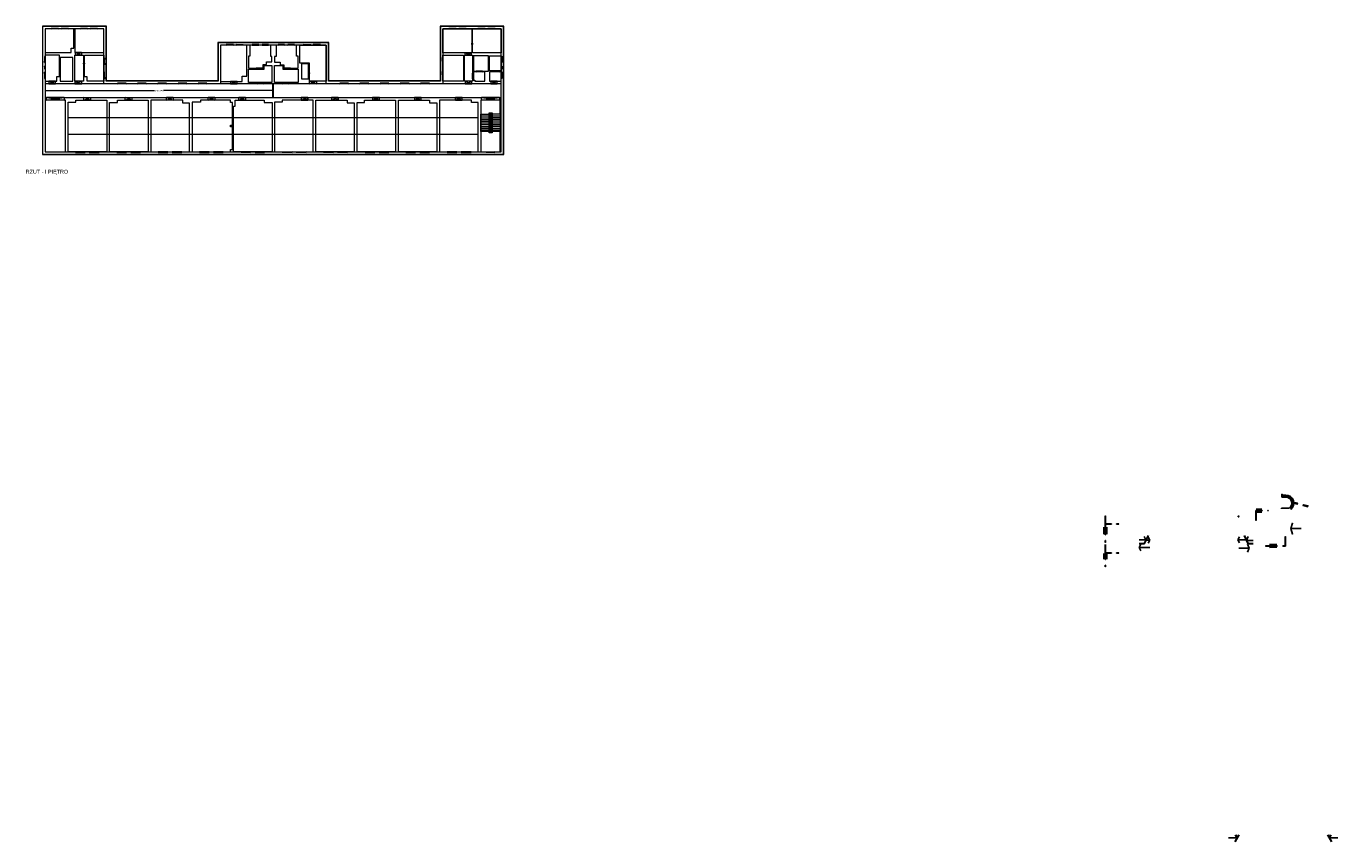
# Model space of a CAD drawing. Header units: centimetres. Extents: x -2715 to 104803, y -4848 to 32152.
# Tile 1 of 24: x 231 to 21781, y -893 to 12509. Entities that reach past the tile are written whole.
import ezdxf

# ---------------------------------------------------------------- set-up
doc = ezdxf.new("R2010")
doc.units = ezdxf.units.CM
doc.header["$MEASUREMENT"] = 0
doc.header["$PDMODE"] = 2
doc.layers.add('A-WIDOKOWE', color=4, linetype='Continuous', lineweight=25)
doc.layers.add('podkład piętro 1', color=3, linetype='Continuous', lineweight=18)
doc.styles.get("Standard").update_dxf_attribs({"font": 'arial.ttf'})
doc.styles.add('txt_1', font='ARIALN.TTF')
doc.dimstyles.get("Standard").update_dxf_attribs({"dimtxt": 0.18, "dimasz": 0.18, "dimexe": 0.18, "dimexo": 0.0625, "dimgap": 0.09, "dimtad": 0, "dimtih": 1, "dimtoh": 1, "dimdec": 4, "dimzin": 0, "dimdsep": 46, "dimtxsty": 'Standard', "dimcen": 0.09, "dimadec": 0, "dimazin": 0, "dimtfac": 1, "dimtdec": 4, "dimtofl": 0, "dimtmove": 0, "dimatfit": 3, "dimfxl": 1, "dimtolj": 1, "dimtzin": 0, "dimarcsym": 0})

# ---------------------------------------------------------------- blocks, each defined once
blk = doc.blocks.new('*D1')
at = {"color": 0, "lineweight": -2}
for p, q in [((541, 11267), (541, 11266)), ((541, 11267), (2337, 11267)), ((4281, 11267), (2486, 11267)), ((4281, 11267), (4281, 11266))]:
    blk.add_line(p, q, dxfattribs=at)
at = {"color": 0}
for points in [[(541, 11267), (541, 11267), (541, 11267)], [(4281, 11267), (4281, 11267), (4281, 11267)]]:
    blk.add_solid(points, dxfattribs=at)
at = {"layer": 'Defpoints', "color": 0}
for p in [(541, 11267), (4281, 11267), (4281, 11267)]:
    blk.add_point(p, dxfattribs=at)
at = {"color": 0, "insert": (2411, 11267), "char_height": 23, "attachment_point": 5}
blk.add_mtext('\\A1;3740.0000', dxfattribs=at)
blk = doc.blocks.new('I pietro')
at = {"color": 6}
for p, q in [((3785, 938), (3785, 1165)), ((3797, 938), (3797, 1165))]:
    blk.add_line(p, q, dxfattribs=at)
for points in [[(1054, 2110), (0, 2110), (0, 1168), (0, 0), (7584, 0), (7584, 2110), (6537, 2110), (6537, 1210), (4708, 1210), (4708, 1843), (2883, 1843), (2883, 1210), (1054, 1210)], [(3358, 1289), (3358, 1798), (2928, 1798), (2928, 1202), (3285, 1202), (3285, 1289)], [(3753, 1798), (3407, 1798), (3407, 1618), (3388, 1618), (3388, 1422), (3626, 1422), (3626, 1480), (3681, 1480), (3681, 1523), (3773, 1523), (3773, 1612), (3753, 1612)], [(4663, 1798), (4663, 1205), (4388, 1205), (4388, 1505), (4233, 1505), (4233, 1798)], [(45, 1635), (45, 1205), (238, 1205), (238, 1285), (280, 1285), (280, 1635)], [(737, 1205), (737, 1277), (692, 1277), (692, 1633), (1009, 1633), (1009, 1205)], [(3815, 1460), (3815, 1460), (3815, 1462), (3949, 1462), (3949, 1406), (4203, 1406), (4203, 1406), (4203, 1186), (3815, 1186)], [(7085, 1225), (7108, 1225), (7108, 1209), (7272, 1209), (7272, 1358), (7085, 1358)], [(7539, 1165), (45, 1165), (45, 938), (7539, 938)], [(379, 895), (45, 895), (45, 45), (379, 45)], [(551, 895), (1058, 895), (1058, 45), (423, 45), (423, 861), (551, 861)], [(1234, 895), (1737, 895), (1737, 45), (1102, 45), (1102, 859), (1234, 859)], [(2416, 847), (2306, 847), (2306, 895), (1781, 895), (1781, 45), (2416, 45)], [(2598, 895), (2598, 861), (2460, 861), (2460, 45), (3093, 45), (3093, 85), (3123, 85), (3123, 454), (3093, 454), (3093, 486), (3123, 486), (3123, 855), (3093, 855), (3093, 895)], [(4491, 895), (5008, 895), (5008, 851), (5126, 851), (5126, 45), (4491, 45)], [(5295, 895), (5805, 895), (5805, 45), (5170, 45), (5170, 854), (5295, 854)], [(5849, 895), (6361, 895), (6361, 851), (6484, 851), (6484, 45), (5849, 45)], [(7163, 856), (7050, 856), (7050, 895), (6528, 895), (6528, 45), (7163, 45)], [(7539, 895), (7207, 895), (7207, 45), (7539, 45)], [(7357, 379), (7207, 379), (7207, 664), (7357, 664)], [(7357, 379), (7374, 379), (7374, 664), (7357, 664)], [(7524, 379), (7374, 379), (7374, 669), (7524, 669)], [(7524, 379), (7207, 379), (7207, 45), (7524, 45)]]:
    blk.add_lwpolyline(points, close=True, dxfattribs=at)
at = {"color": 6, "ltscale": 0.5}
blk.add_lwpolyline([(1049, 2105), (5, 2105), (5, 1168), (5, 5), (7579, 5), (7579, 2105), (6542, 2105), (6542, 1205), (4703, 1205), (4703, 1838), (2888, 1838), (2888, 1205), (1049, 1205)], close=True, dxfattribs=at)
at = {"color": 6}
for points in [[(45, 2065), (45, 1676), (472, 1676), (472, 1750), (517, 1750), (517, 2065), (45, 2065)], [(146.5, 2065), (146.5, 2075), (265.5, 2075), (265.5, 2065), (146.5, 2065), (265.5, 2075), (146.5, 2075), (265.5, 2065)], [(310.5, 2065), (310.5, 2075), (429.5, 2075), (429.5, 2065), (310.5, 2065), (429.5, 2075), (310.5, 2075), (429.5, 2065)], [(1009, 2065), (536, 2065), (536, 1676), (1009, 1676), (1009, 2065)], [(625, 2065), (625, 2075), (743, 2075), (743, 2065), (625, 2065), (743, 2075), (625, 2075), (743, 2065)], [(788, 2065), (788, 2075), (908, 2075), (908, 2065), (788, 2065), (908, 2075), (788, 2075), (908, 2065)], [(6582, 2065), (7054, 2065), (7054, 1675), (6582, 1675), (6582, 2065)], [(6678, 2065), (6678, 2075), (6800, 2075), (6800, 2065), (6678, 2065), (6800, 2075), (6678, 2075), (6800, 2065)], [(6842, 2065), (6842, 2075), (6964, 2075), (6964, 2065), (6842, 2065), (6964, 2075), (6842, 2075), (6964, 2065)], [(7539, 2065), (7539, 1675), (7069, 1675), (7069, 2065), (7539, 2065)], [(7156, 2065), (7156, 2075), (7278, 2075), (7278, 2065), (7156, 2065), (7278, 2075), (7156, 2075), (7278, 2065)], [(7320, 2065), (7320, 2075), (7442, 2075), (7442, 2065), (7320, 2065), (7442, 2075), (7320, 2075), (7442, 2065)], [(517, 1822), (536, 1822), (536, 1918), (517, 1918), (517, 1822), (536, 1918), (517, 1918), (536, 1822)], [(3019.5, 1798.12931), (3019.5, 1808.12931), (3139.5, 1808.12931), (3139.5, 1798.12931), (3019.5, 1797.87069), (3019.5, 1797.87069), (3139.5, 1808.12931), (3019.5, 1808.12931), (3139.5, 1798.12931)], [(3183.5, 1798), (3183.5, 1808), (3301.5, 1808), (3301.5, 1798), (3183.5, 1798), (3301.5, 1808), (3301.5, 1798), (3183.5, 1808)], [(3555, 1798), (3555, 1808), (3450, 1808), (3450, 1798), (3555, 1798), (3450, 1808), (3555, 1808), (3450, 1798)], [(3718, 1798), (3718, 1808), (3613, 1808), (3613, 1798), (3718, 1798), (3613, 1808), (3718, 1808), (3613, 1798)], [(3965, 1422), (4203, 1422), (4203, 1618), (4177, 1618), (4177, 1798), (3839, 1798), (3839, 1612), (3815, 1612), (3815, 1521), (3908, 1521), (3908, 1478), (3965, 1478), (3965, 1422), (4203, 1422)], [(3873, 1798), (3873, 1808), (3978, 1808), (3978, 1798), (3873, 1798), (3978, 1808), (3873, 1808), (3978, 1798)], [(4036, 1798), (4036, 1808), (4141, 1808), (4141, 1798), (4036, 1798), (4141, 1808), (4036, 1808), (4141, 1798)], [(4287.5, 1798), (4287.5, 1808), (4409.5, 1808), (4409.5, 1798), (4287.5, 1798), (4409.5, 1808), (4409.5, 1798), (4287.5, 1808)], [(4451.5, 1798), (4451.5, 1808), (4571.5, 1808), (4571.5, 1798), (4451.5, 1798), (4571.5, 1808), (4451.5, 1808), (4571.5, 1798)], [(7054, 1810), (7069, 1810), (7069, 1906), (7054, 1906), (7054, 1810), (7069, 1906), (7054, 1906), (7069, 1810)], [(45, 1615), (35, 1615), (35, 1512), (45, 1512), (45, 1615), (35, 1615), (45, 1512), (35, 1512), (45, 1615)], [(295, 1205), (503, 1205), (503, 1594), (295, 1594), (295, 1205)], [(674, 1205), (536, 1205), (536, 1633), (674, 1633), (674, 1205)], [(546, 1633), (546, 1676), (642, 1676), (642, 1633), (546, 1633), (642, 1676), (546, 1676), (642, 1633)], [(674, 1491), (692, 1491), (692, 1491), (692, 1589), (674, 1589), (674, 1491), (692, 1589), (692, 1589), (674, 1589), (692, 1491)], [(1009, 1591), (1009, 1475), (1019, 1475), (1019, 1591), (1009, 1591), (1019, 1475), (1019, 1591), (1009, 1475)], [(6582, 1597), (6572, 1597), (6572, 1471), (6582, 1471), (6582, 1597), (6572, 1471), (6582, 1471), (6572, 1597)], [(6582, 1634), (6917, 1634), (6917, 1205), (6582, 1205), (6582, 1634)], [(7067, 1205), (6935, 1205), (6935, 1634), (7067, 1634), (7067, 1205)], [(6946, 1634), (6946, 1675), (7045, 1675), (7045, 1634), (6946, 1634), (7045, 1675), (6946, 1675), (7045, 1634), (7045, 1675)], [(7085, 1372), (7329, 1372), (7329, 1626), (7085, 1626), (7085, 1372)], [(7539, 1377), (7345, 1377), (7345, 1621), (7539, 1621), (7539, 1377)], [(7549, 1512), (7539, 1512), (7539, 1620), (7549, 1620), (7549, 1512), (7539, 1620), (7549, 1620), (7539, 1512)], [(45, 1456), (35, 1456), (35, 1409), (45, 1409), (45, 1456), (35, 1409), (45, 1409), (35, 1456)], [(45, 1356), (35, 1356), (35, 1250), (45, 1250), (45, 1356), (35, 1250), (45, 1250), (35, 1356)], [(280, 1335), (295, 1335), (295, 1443), (280, 1443), (280, 1335), (295, 1443), (280, 1443), (295, 1335)], [(1009, 1361), (1009, 1245), (1019, 1245), (1019, 1361), (1009, 1361), (1019, 1245), (1009, 1245), (1019, 1361)], [(3642, 1464), (3773, 1464), (3773, 1186), (3388, 1186), (3388, 1406), (3642, 1406), (3642, 1464)], [(3513, 1406), (3513, 1422), (3619, 1422), (3619, 1406), (3513, 1406), (3619, 1422), (3513, 1422), (3619, 1406)], [(3971, 1406), (3971, 1422), (4077, 1422), (4077, 1406), (3971, 1406), (4077, 1422), (3971, 1422), (4077, 1406)], [(4374, 1245), (4374, 1491), (4258, 1491)], [(4258, 1491), (4258, 1245), (4374, 1245), (4374, 1491), (4258, 1491)], [(4374, 1332), (4388, 1332), (4388, 1432), (4374, 1432), (4374, 1332), (4388, 1432), (4374, 1432), (4388, 1332)], [(6582, 1365), (6572, 1365), (6572, 1243), (6582, 1243), (6582, 1365), (6572, 1243), (6582, 1243), (6572, 1365)], [(7085, 1243), (7067, 1243), (7067, 1340), (7085, 1340), (7085, 1243), (7067, 1340), (7085, 1340), (7067, 1243)], [(7128, 1358), (7128, 1372), (7234, 1372), (7234, 1358), (7128, 1358), (7234, 1372), (7128, 1372), (7234, 1358)], [(7345, 1363), (7345, 1209), (7539, 1209), (7539, 1363), (7345, 1363)], [(7512, 1377), (7512, 1363), (7404, 1363), (7404, 1377), (7512, 1377), (7404, 1363), (7404, 1377), (7512, 1363)], [(7539, 1407.00006), (7539, 1456.00006), (7549, 1456.00006), (7549, 1407.00006), (7539, 1407.00006), (7549, 1456.00006), (7539, 1456.00006), (7549, 1407.00006)], [(7539, 1252.99996), (7539, 1360.99996), (7549, 1360.99996), (7549, 1252.99996), (7539, 1252.99996), (7549, 1360.99996), (7539, 1360.99996), (7549, 1252.99996)], [(107, 1205), (107, 1165), (217, 1165), (217, 1205), (107, 1205), (217, 1165), (107, 1165), (217, 1205)], [(536, 1205), (536, 1165), (646, 1165), (646, 1205), (536, 1205), (646, 1165), (646, 1205), (536, 1165)], [(1234, 1165), (1234, 1175), (1376, 1175), (1376, 1165), (1234, 1165), (1376, 1175), (1234, 1175), (1376, 1165)], [(1566, 1165), (1566, 1175), (1708, 1175), (1708, 1165), (1566, 1165), (1708, 1175), (1566, 1175), (1708, 1165)], [(1898, 1165), (1898, 1175), (2040, 1175), (2040, 1165), (1898, 1165), (2040, 1175), (1898, 1175), (2040, 1165)], [(2230, 1165), (2230, 1175), (2372, 1175), (2372, 1165), (2230, 1165), (2372, 1175), (2230, 1175), (2372, 1165)], [(2562, 1165), (2562, 1175), (2704, 1175), (2704, 1165), (2562, 1165), (2704, 1175), (2562, 1175), (2704, 1165)], [(3091, 1202), (3091, 1165), (3201, 1165), (3201, 1202), (3091, 1202), (3201, 1165), (3091, 1165), (3201, 1202)], [(3528, 1165), (3528, 1186), (3628, 1186), (3628, 1165), (3528, 1165), (3628, 1186), (3528, 1186), (3628, 1165)], [(3951, 1165), (3951, 1186), (4051, 1186), (4051, 1165), (3951, 1165), (4051, 1186), (3951, 1186), (4051, 1165)], [(4392, 1165), (4392, 1205), (4502, 1205), (4502, 1165), (4392, 1165), (4502, 1205), (4392, 1205), (4502, 1165)], [(4885.5, 1165), (4885.5, 1175), (5030.5, 1175), (5030.5, 1165), (4885.5, 1165), (5030.5, 1175), (4885.5, 1175), (5030.5, 1165)], [(5217.5, 1165), (5217.5, 1175), (5362.5, 1175), (5362.5, 1165), (5217.5, 1165), (5362.5, 1175), (5217.5, 1175), (5362.5, 1165)], [(5549.5, 1165), (5549.5, 1175), (5694.5, 1175), (5694.5, 1165), (5549.5, 1165), (5694.5, 1175), (5549.5, 1175), (5694.5, 1165)], [(5881.5, 1165), (5881.5, 1175), (6026.5, 1175), (6026.5, 1165), (5881.5, 1165), (6026.5, 1175), (5881.5, 1175), (6026.5, 1165)], [(6213.5, 1165), (6213.5, 1175), (6358.5, 1175), (6358.5, 1165), (6213.5, 1165), (6358.5, 1175), (6213.5, 1175), (6358.5, 1165)], [(6945, 1205), (6945, 1165), (7057, 1165), (7057, 1205), (6945, 1205), (7057, 1165), (6945, 1165), (7057, 1205)], [(7368, 1209), (7368, 1165), (7475, 1165), (7475, 1209), (7368, 1209), (7475, 1165), (7368, 1165), (7475, 1209)], [(69, 895), (69, 938), (358, 938), (358, 895), (69, 895), (358, 938), (69, 938), (358, 895)], [(682, 895), (682, 938), (792, 938), (792, 895), (682, 895), (792, 938), (792, 895), (682, 938)], [(1362, 895), (1362, 938), (1472, 938), (1472, 895), (1362, 895), (1472, 938), (1472, 895), (1362, 938)], [(2042, 895), (2042, 938), (2152, 938), (2152, 895), (2042, 895), (2152, 938), (2042, 938), (2152, 895)], [(2725, 895), (2725, 938), (2835, 938), (2835, 895), (2725, 895), (2835, 938), (2725, 938), (2835, 895)], [(3167, 895), (3644, 895), (3644, 855), (3774, 855), (3774, 45), (3141, 45), (3141, 798)], [(3141, 798), (3167, 798), (3167, 895)], [(3227, 895), (3227, 938), (3337, 938), (3337, 895), (3227, 895), (3337, 938), (3227, 938), (3337, 895)], [(4447, 895), (3943, 895), (3943, 860), (3812, 860), (3812, 45), (4447, 45), (4447, 895), (3943, 895)], [(4250, 895), (4360, 895), (4360, 938), (4250, 938), (4250, 895), (4360, 938), (4360, 895), (4250, 938)], [(4753, 895), (4863, 895), (4863, 938), (4753, 938), (4753, 895), (4863, 938), (4863, 895), (4753, 938)], [(5427, 895), (5537, 895), (5537, 938), (5427, 938), (5427, 895), (5537, 938), (5427, 938), (5537, 895)], [(6112, 895), (6222, 895), (6222, 938), (6112, 938), (6112, 895), (6222, 938), (6112, 938), (6222, 895)], [(6788, 895), (6788, 938), (6898, 895), (6898, 938), (6788, 938), (6788, 895), (6898, 895), (6788, 895), (6898, 938)], [(7217, 895), (7217, 938), (7511, 938), (7511, 895), (7217, 895), (7511, 938), (7217, 938), (7511, 895)], [(7524, 674), (7524, 895)], [(7524, 669), (7524, 379), (7374, 379), (7374, 669)], [(7207, 635.5), (7357, 635.5)], [(7207, 607), (7357, 607)], [(7207, 578.5), (7357, 578.5)], [(7207, 550), (7357, 550)], [(7207, 521.5), (7357, 521.5)], [(7207, 493), (7357, 493)], [(7207, 464.5), (7357, 464.5)], [(7207, 436), (7357, 436)], [(7374, 640), (7524, 640)], [(7374, 611), (7524, 611)], [(7374, 582), (7524, 582)], [(7374, 553), (7524, 553)], [(7374, 524), (7524, 524)], [(7374, 495), (7524, 495)], [(7374, 466), (7524, 466)], [(7374, 437), (7524, 437)], [(7207, 407.5), (7357, 407.5)], [(7374, 408), (7524, 408)], [(543, 45), (543, 35), (701, 35), (701, 45), (543, 45), (701, 35), (701, 45), (543, 35)], [(771.5, 45), (771.5, 35), (932.5, 35), (932.5, 45), (771.5, 45), (932.5, 35), (932.5, 45), (771.5, 35)], [(1222.5, 45), (1222.5, 35), (1381.5, 35), (1381.5, 45), (1222.5, 45), (1381.5, 35), (1381.5, 45), (1222.5, 35)], [(1453.5, 45), (1453.5, 35), (1610.5, 35), (1610.5, 45), (1453.5, 45), (1610.5, 35), (1610.5, 45), (1453.5, 35)], [(1903.5, 45), (1903.5, 35), (2060.5, 35), (2060.5, 45), (1903.5, 45), (2060.5, 35), (2060.5, 45), (1903.5, 35)], [(2132.5, 45), (2132.5, 35), (2291.5, 35), (2291.5, 45), (2132.5, 45), (2291.5, 35), (2291.5, 45), (2132.5, 35)], [(2582.5, 45), (2582.5, 35), (2741.5, 35), (2741.5, 45), (2582.5, 45), (2741.5, 35), (2741.5, 45), (2582.5, 35)], [(2812.5, 45), (2812.5, 35), (2971.5, 35), (2971.5, 45), (2812.5, 45), (2971.5, 35), (2971.5, 45), (2812.5, 35)], [(3264, 45), (3420, 45), (3420, 35), (3264, 35), (3264, 45.06369), (3420, 35), (3420.63437, 44.95959), (3264, 35)], [(3650, 45), (3494, 45), (3494, 35), (3650, 35), (3650, 45), (3494, 35), (3494, 45), (3650, 35)], [(3941.5, 45), (4102.5, 45), (4102.5, 35), (3941.5, 35), (3941.5, 45), (4102.5, 35), (4102.5, 45), (3941.5, 35)], [(4171.5, 45), (4332.5, 45), (4332.5, 35), (4171.5, 35), (4171.5, 45), (4332.5, 35), (4332.5, 45), (4171.5, 35)], [(4621.5, 45), (4782.5, 45), (4782.5, 35), (4621.5, 35), (4621.5, 45), (4782.5, 35), (4782.5, 45), (4621.5, 35)], [(4851.5, 45), (5012.5, 45), (5012.5, 35), (4851.5, 35), (4851.5, 45), (5012.5, 35), (5012.5, 45), (4851.5, 35)], [(5301.5, 45), (5301.5, 35), (5462.5, 35), (5462.5, 35), (5462.5, 45), (5301.5, 45), (5462.5, 35), (5462.5, 45), (5301.5, 35)], [(5532, 45), (5532, 35), (5692, 35.06211), (5692, 35.06211), (5692, 45.06211), (5532, 45), (5692, 35.06211), (5692, 45.06211), (5532, 35)], [(5972, 45), (5972, 35), (6132, 35), (6132, 45), (5972, 45), (6132, 35), (6132, 45), (5972, 35)], [(6203, 45), (6203, 35), (6361, 35), (6361, 45), (6203, 45), (6361, 35), (6361, 45), (6203, 35)], [(6651.5, 45), (6651.5, 35), (6812.5, 35), (6812.5, 45), (6651.5, 45), (6812.5, 35), (6812.5, 45), (6651.5, 35)], [(6880, 45), (6880, 35), (7044, 35), (7044, 45), (6880, 45), (7044, 35), (7044, 45), (6880, 35)], [(7435, 45), (7435, 35), (7291, 35), (7291, 45), (7435, 45), (7291, 35), (7291, 45), (7435, 35)]]:
    blk.add_lwpolyline(points, dxfattribs=at)
at = {"color": 4}
blk.add_lwpolyline([(1009, 2065), (45, 2065), (45, 1165), (45, 45), (7539, 45), (7539, 2065), (6582, 2065), (6582, 1165), (4663, 1165), (4663, 1798), (2928, 1798), (2928, 1165), (1009, 1165)], close=True, dxfattribs=at)
at = {"color": 2}
blk.add_lwpolyline([(7339, 688), (7392, 688), (7392, 360), (7339, 360)], close=True, dxfattribs=at)
at = {"color": 6, "ltscale": 100}
for points in [[(423, 612), (7163, 612)], [(423, 336), (7163, 336)]]:
    blk.add_lwpolyline(points, dxfattribs=at)
at = {"insert": (-273.8256, -249.13492), "char_height": 65, "width": 624.4091516, "attachment_point": 1, "style": 'txt_1'}
blk.add_mtext('RZUT - I PIĘTRO', dxfattribs=at)
at = {"color": 0}
dim = blk.add_linear_dim(base=(3785, 1051.04779), p1=(45, 1051.5), p2=(3785, 1051.5), dimstyle='Standard', override={"dimtxt": 23}, dxfattribs=at)
dim.commit()
dim.dimension.update_dxf_attribs({"geometry": '*D1', "text_midpoint": (1915, 1051.04779), "insert": (-496.23806, -10215.59799)})

msp = doc.modelspace()

# ---------------------------------------------------------------- linework, layer by layer
at = {"layer": 'A-WIDOKOWE', "ltscale": 0.3}
for p, q in [((20927.31, 4769.98), (20861, 4769.98)), ((20863, 4817.78), (20863, 4783.98)), ((20863, 4817.78), (20869, 4817.78)), ((20927.31, 4783.98), (20863, 4783.98)), ((20869, 4817.78), (20869, 4783.98)), ((20927.31, 4804.98), (20869, 4804.98)), ((20927.31, 4789.98), (20869, 4789.98)), ((20435, 4550.78), (20435, 4544.78)), ((20435, 4550.78), (20537, 4550.78)), ((20435, 4384.78), (20435, 4550.78)), ((20435, 4544.78), (20537, 4544.78)), ((20435, 4538.78), (20441, 4538.78)), ((20438, 4470.78), (20438, 4538.78)), ((20441, 4570.78), (20531, 4570.78)), ((20441, 4384.78), (20441, 4550.78)), ((20447, 4544.78), (20447, 4550.78)), ((20531, 4550.78), (20531, 4544.78)), ((20537, 4550.78), (20537, 4544.78)), ((20633, 4550.78), (20633, 4544.78)), ((20633, 4550.78), (20639, 4550.78)), ((20633, 4544.78), (20639, 4544.78)), ((20639, 4544.78), (20639, 4550.78)), ((20639, 4550.78), (20639, 4544.78)), ((20980, 4589.35), (20856, 4589.35)), ((20856, 4577.96), (20856, 4589.35)), ((17959, 4463.78), (17959, 4153.78)), ((17959, 4457.78), (17965, 4457.78)), ((17959, 4335.78), (17965, 4335.78)), ((17959, 4329.78), (18061, 4329.78)), ((17959, 4323.78), (18061, 4323.78)), ((17959, 4317.78), (17965, 4317.78)), ((17965, 4463.78), (17965, 4153.78)), ((17971, 4329.78), (17971, 4323.78)), ((18055, 4329.78), (18055, 4323.78)), ((18061, 4329.78), (18061, 4323.78)), ((18147, 4329.78), (18182, 4329.78)), ((18147, 4329.78), (18147, 4323.78)), ((18147, 4323.78), (18182, 4323.78)), ((18153, 4329.78), (18153, 4323.78)), ((18176, 4329.78), (18176, 4323.78)), ((20435, 4470.78), (20441, 4470.78)), ((20435, 4464.78), (20441, 4464.78)), ((20438, 4390.78), (20438, 4464.78)), ((20441, 4524.78), (20531, 4524.78)), ((17938.61, 4279.81), (17939, 4159.78)), ((17956, 4159.78), (17962, 4159.78)), ((17958.61, 4279.81), (17964.61, 4279.81)), ((17959, 4285.81), (17965, 4285.81)), ((17959, 4153.78), (17965, 4153.78)), ((17984.61, 4279.81), (17985, 4159.78)), ((18629.6, 4068.28), (18601.2, 4122.78)), ((18695, 4063.28), (18667, 4112.78)), ((20915, 4121.78), (20915, 3965.78)), ((20918, 4115.78), (20918, 4046.78)), ((20921, 4121.78), (20921, 3965.78)), ((17959, 4057.78), (17965, 4057.78)), ((17959, 4057.78), (17959, 4022.78)), ((17959, 4051.78), (17965, 4051.78)), ((17959, 4028.78), (17965, 4028.78)), ((17959, 3989.78), (17959, 3747.78)), ((17959, 3983.78), (17965, 3983.78)), ((17965, 4057.78), (17965, 4022.78)), ((17965, 3989.78), (17965, 3747.78)), ((18516, 4068.28), (18629.6, 4068.28)), ((18518, 3942.28), (18546.4, 3996.78)), ((18693, 3942.28), (18518, 3942.28)), ((18518, 3942.28), (18546.4, 3887.78)), ((18695, 4063.28), (18667, 4013.78)), ((20154, 3930.78), (20323, 3930.78)), ((20323, 3930.78), (20294.84, 3997.78)), ((20323, 3930.78), (20294.84, 3863.78)), ((20595, 3971.78), (20784.11, 3971.78)), ((20595, 3965.78), (20784.11, 3965.78)), ((20601, 3965.78), (20601, 3971.78)), ((20652.1, 3965.53), (20652.1, 3971.53)), ((20658.1, 3991.53), (20778.11, 3991.78)), ((20658.1, 3965.53), (20658.1, 3971.53)), ((20658.1, 3945.53), (20778.11, 3945.78)), ((20664.1, 3965.53), (20664.1, 3971.53)), ((20772.11, 3965.78), (20772.11, 3971.78)), ((20778.11, 3965.78), (20778.11, 3971.78)), ((20784.11, 3965.78), (20784.11, 3971.78)), ((20880.11, 3965.78), (20880.11, 3971.78)), ((20880.11, 3971.78), (20921, 3971.78)), ((20880.11, 3965.78), (20921, 3965.78)), ((20886.11, 3965.78), (20886.11, 3971.78)), ((20909.11, 3965.78), (20909.11, 3971.78)), ((20915, 4046.78), (20921, 4046.78)), ((20915, 4046.78), (20921, 4046.78)), ((20915, 4046.78), (20921, 4046.78)), ((20915, 4040.78), (20921, 4040.78)), ((20915, 3977.78), (20921, 3977.78)), ((20918, 4040.78), (20918, 3977.78)), ((17939, 3843.78), (17939, 3753.78)), ((17956, 3843.78), (17962, 3843.78)), ((17959, 3861.78), (17965, 3861.78)), ((17959, 3855.78), (18061, 3855.78)), ((17959, 3849.78), (18061, 3849.78)), ((17959, 3849.78), (17965, 3849.78)), ((17959, 3747.78), (17965, 3747.78)), ((17971, 3855.78), (17971, 3849.78)), ((17985, 3843.78), (17985, 3753.78)), ((18055, 3855.78), (18055, 3849.78)), ((18061, 3855.78), (18061, 3849.78)), ((18147, 3855.78), (18147, 3849.78)), ((18147, 3855.78), (18182, 3855.78)), ((18147, 3849.78), (18182, 3849.78)), ((18153, 3855.78), (18153, 3849.78)), ((18176, 3855.78), (18176, 3849.78)), ((17959, 3651.78), (17965, 3651.78)), ((17959, 3651.78), (17959, 3626.78)), ((17959, 3645.78), (17965, 3645.78)), ((17959, 3632.78), (17965, 3632.78)), ((17965, 3651.78), (17965, 3626.78)), ((19986.11, -827.54), (20126.11, -827.54)), ((21780.63, -828.04), (21640.63, -828.04))]:
    msp.add_line(p, q, dxfattribs=at)
at = {"layer": 'A-WIDOKOWE', "lineweight": 9, "ltscale": 0.3}
for p, q in [((20447, 4547.78), (20525, 4547.78)), ((20525, 4550.78), (20525, 4544.78)), ((17962, 4457.78), (17962, 4335.78)), ((17962, 4317.78), (17962, 4285.81)), ((17971, 4326.78), (18055, 4326.78)), ((18153, 4326.78), (18176, 4326.78)), ((17962, 4273.81), (17962, 4165.78)), ((17959, 3983.78), (17959, 3861.78)), ((17962, 4051.78), (17962, 4028.78)), ((17962, 3983.78), (17962, 3861.78)), ((20601, 3968.78), (20652.1, 3968.53)), ((20664.1, 3968.78), (20772.11, 3968.78)), ((20886.11, 3968.78), (20909.11, 3968.78)), ((17962, 3837.78), (17962, 3759.78)), ((17971, 3852.78), (18055, 3852.78)), ((18153, 3852.78), (18176, 3852.78)), ((17962, 3645.78), (17962, 3632.78))]:
    msp.add_line(p, q, dxfattribs=at)
at = {"layer": 'A-WIDOKOWE'}
msp.add_line((20144.35, 4447.24), (20155.66, 4458.56), dxfattribs=at)
at = {"layer": 'A-WIDOKOWE', "lineweight": 30, "ltscale": 0.3}
for p, q in [((18666.6, 4139.28), (18592.34, 3996.78)), ((20244.61, 4139.28), (20308, 3997.78)), ((20154.11, -778.04), (20089.62, -892.04)), ((21612.63, -778.04), (21677.38, -893.04))]:
    msp.add_line(p, q, dxfattribs=at)
at = {"layer": 'A-WIDOKOWE', "lineweight": 35, "ltscale": 0.3}
for p, q in [((20126.11, -827.54), (20098.11, -778.04)), ((21640.78, -828.04), (21668.63, -778.04))]:
    msp.add_line(p, q, dxfattribs=at)
at = {"layer": 'A-WIDOKOWE', "ltscale": 0.3}
for points in [[(20861, 4769.98), (20861, 4791.78), (20863, 4791.78)], [(21122.52, 4665.26), (21044.58, 4685.1)], [(21121.04, 4659.44), (21045.11, 4678.77)], [(21047.3, 4673.57), (21115.08, 4656.32), (21118.78, 4670.86), (21046.04, 4689.37)], [(21294, 4626.26), (21215.69, 4646.19), (21211.99, 4631.65), (21294, 4610.78)], [(21295.11, 4615.14), (21213.1, 4636.01)], [(21292.89, 4621.9), (21214.59, 4641.83)], [(20441, 4390.78), (20435, 4390.78)], [(20140, 4067.78), (20168, 4117.78)], [(20280, 4060.36), (20308, 4121.78)], [(20921, 4115.78), (20915, 4115.78)], [(18516, 4007.78), (18598.08, 4007.78)], [(18516, 4001.78), (18594.95, 4001.78)], [(18695, 4063.28), (18627, 4063.28)], [(20140, 4067.78), (20276.64, 4067.78)], [(20140, 4067.78), (20168, 4017.78)], [(20280, 4060.36), (20392, 4060.36)], [(20303.52, 4008.78), (20392, 4008.78)], [(20306.21, 4002.78), (20392, 4002.78)]]:
    msp.add_lwpolyline(points, dxfattribs=at)
at = {"layer": 'A-WIDOKOWE', "linetype": 'Continuous', "ltscale": 0.3}
for points in [[(21009, 4252.78), (21037.5, 4163.78), (21009, 4252.78), (21037.5, 4341.78), (21009, 4252.78)], [(21180, 4252.78), (21009, 4252.78)]]:
    msp.add_lwpolyline(points, dxfattribs=at)
at = {"layer": 'A-WIDOKOWE'}
msp.add_circle((20150, 4452.9), 8, dxfattribs=at)
at = {"layer": 'A-WIDOKOWE', "ltscale": 0.3}
for radius, start in [(133, 308.445324), (118, 313.074459), (112, 309.682112), (98, 302.527539)]:
    msp.add_arc((20927.31, 4671.98), radius, start, 90, dxfattribs=at)

# ---------------------------------------------------------------- block references
at = {"layer": 'podkład piętro 1', "color": 41}
msp.add_blockref('I pietro', (496.23, 10399.46), dxfattribs=at)

doc.saveas('drawing.dxf')
